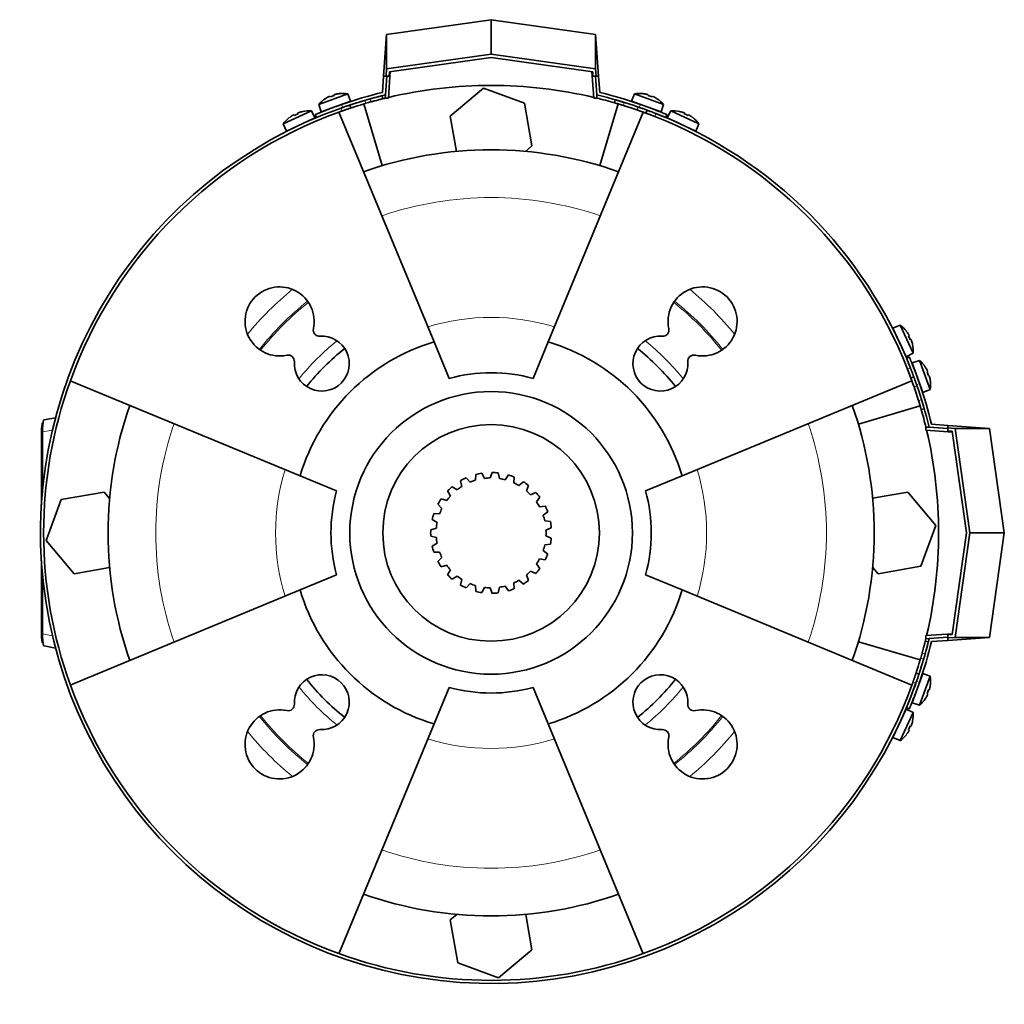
# Model space of a CAD drawing. Header units: millimetres. Extents: x 450 to 1334, y -1400 to 1414.
# Tile 22 of 25: x 450 to 763, y 1101 to 1414. Entities that reach past the tile are written whole.
import ezdxf

# ---------------------------------------------------------------- set-up
doc = ezdxf.new("R2010")
doc.units = ezdxf.units.MM
for name, color, linetype in [('LOW_334-2', 7, 'Continuous'), ('M5X8_UNI7687', 7, 'Continuous'), ('VSI184-254_GIUNT', 7, 'Continuous'), ('VSI344-454_FILTR', 7, 'Continuous'), ('VSI344-454_SUPPO', 7, 'Continuous'), ('VSI344-454_TERMI', 7, 'Continuous'), ('VSI344-454_TESTA', 7, 'Continuous')]:
    doc.layers.add(name, color=color, linetype=linetype)

# ---------------------------------------------------------------- blocks, each defined once
blk = doc.blocks.new('SE1')
at = {"layer": 'LOW_334-2', "color": 7, "linetype": 'Continuous', "lineweight": 35}
for p, q in [((567.11, 1389.38), (567.7, 1397.86)), ((631.93, 1397.86), (632.53, 1389.38)), ((566.18, 1390.45), (566.11, 1389.45)), ((566.11, 1389.45), (567.11, 1389.38)), ((632.53, 1389.38), (633.52, 1389.45)), ((633.52, 1389.45), (633.45, 1390.45)), ((738.32, 1284.65), (738.25, 1283.66)), ((738.25, 1283.66), (746.73, 1283.06)), ((739.32, 1284.58), (738.32, 1284.65)), ((746.73, 1218.83), (738.25, 1218.24)), ((738.25, 1218.24), (738.32, 1217.24)), ((738.32, 1217.24), (739.32, 1217.31))]:
    blk.add_line(p, q, dxfattribs=at)
at = {"layer": 'M5X8_UNI7687', "color": 7, "linetype": 'Continuous', "lineweight": 35}
for p, q in [((554.17, 1390.77), (544.91, 1387.39)), ((547, 1389.22), (546.98, 1389.24)), ((548.46, 1389.97), (548.55, 1389.78)), ((549.8, 1390.45), (549.85, 1390.26)), ((551.39, 1390.82), (551.4, 1390.84)), ((555.09, 1388.44), (554.17, 1390.77)), ((645.46, 1390.77), (644.54, 1388.44)), ((654.73, 1387.39), (645.46, 1390.77)), ((648.24, 1390.82), (648.23, 1390.84)), ((649.84, 1390.45), (649.78, 1390.26)), ((651.17, 1389.97), (651.09, 1389.78)), ((652.63, 1389.22), (652.65, 1389.24)), ((544.91, 1387.39), (545.7, 1385.02)), ((545.7, 1385.02), (555.09, 1388.44)), ((553.09, 1386.63), (553.09, 1386.63)), ((644.54, 1388.44), (653.94, 1385.02)), ((653.94, 1385.02), (654.73, 1387.39)), ((542.58, 1385.35), (533.65, 1381.18)), ((534.64, 1378.89), (543.7, 1383.11)), ((535.58, 1383.19), (535.55, 1383.2)), ((536.96, 1384.06), (537.06, 1383.88)), ((538.25, 1384.66), (538.32, 1384.46)), ((539.81, 1385.16), (539.81, 1385.18)), ((543.7, 1383.11), (542.58, 1385.35)), ((657.05, 1385.35), (655.93, 1383.11)), ((655.93, 1383.11), (664.99, 1378.89)), ((665.99, 1381.18), (657.05, 1385.35)), ((659.83, 1385.16), (659.82, 1385.18)), ((661.38, 1384.66), (661.31, 1384.46)), ((662.67, 1384.06), (662.57, 1383.88)), ((664.08, 1383.2), (664.06, 1383.19)), ((533.65, 1381.18), (534.64, 1378.89)), ((664.99, 1378.89), (665.99, 1381.18)), ((730.05, 1317.12), (727.76, 1316.12)), ((734.22, 1308.18), (730.05, 1317.12)), ((727.76, 1316.12), (731.99, 1307.06)), ((732.06, 1315.19), (732.07, 1315.21)), ((732.93, 1313.8), (732.75, 1313.7)), ((733.53, 1312.51), (733.34, 1312.44)), ((734.03, 1310.95), (734.06, 1310.95)), ((731.99, 1307.06), (734.22, 1308.18)), ((736.27, 1305.86), (733.89, 1305.07)), ((733.89, 1305.07), (737.31, 1295.67)), ((739.64, 1296.59), (736.27, 1305.86)), ((738.09, 1303.76), (738.11, 1303.78)), ((738.84, 1302.3), (738.65, 1302.22)), ((739.32, 1300.97), (739.13, 1300.91)), ((739.69, 1299.37), (739.71, 1299.36)), ((737.31, 1295.67), (739.64, 1296.59)), ((737.31, 1206.22), (733.89, 1196.83)), ((735.5, 1204.22), (735.5, 1204.22)), ((736.27, 1196.04), (739.64, 1205.3)), ((739.64, 1205.3), (737.31, 1206.22)), ((739.69, 1202.52), (739.71, 1202.53)), ((738.09, 1198.13), (738.11, 1198.11)), ((738.84, 1199.59), (738.65, 1199.68)), ((739.32, 1200.93), (739.13, 1200.98)), ((731.99, 1194.83), (727.76, 1185.77)), ((734.22, 1193.71), (731.99, 1194.83)), ((733.89, 1196.83), (736.27, 1196.04)), ((730.05, 1184.78), (734.22, 1193.71)), ((733.53, 1189.38), (733.34, 1189.45)), ((734.03, 1190.94), (734.06, 1190.94)), ((727.76, 1185.77), (730.05, 1184.78)), ((732.07, 1186.68), (732.06, 1186.71)), ((732.93, 1188.09), (732.75, 1188.19))]:
    blk.add_line(p, q, dxfattribs=at)
for centre, radius, start, end in [((552.52, 1380.91), 10, 123.5916, 139.5414), ((552.52, 1380.91), 10, 80.4586, 96.4084), ((647.12, 1380.91), 10, 83.5916, 99.5414), ((647.12, 1380.91), 10, 40.4586, 56.4084), ((553.38, 1387.29), 0.5, 110, 129.2041), ((646.25, 1387.29), 0.5, 50.7959, 70), ((541.79, 1375.38), 10, 128.5916, 144.5414), ((541.79, 1375.38), 10, 85.4586, 101.4084), ((651.89, 1385.24), 0.5, 70, 89.4627), ((657.84, 1375.38), 10, 78.5916, 94.5414), ((657.84, 1375.38), 10, 35.4586, 51.4084), ((536.66, 1379.28), 0.5, 95.7321, 115), ((542.1, 1381.82), 0.5, 115, 134.2679), ((657.53, 1381.82), 0.5, 45.7321, 65), ((662.97, 1379.28), 0.5, 65, 84.2679), ((724.25, 1308.97), 10, 38.5916, 54.5414), ((728.15, 1314.1), 0.5, 5.7321, 25), ((724.25, 1308.97), 10, 355.4586, 11.4084), ((730.69, 1308.66), 0.5, 25, 44.2679), ((729.78, 1298.25), 10, 33.5916, 49.5414), ((729.78, 1298.25), 10, 350.4586, 6.4084), ((736.16, 1297.38), 0.5, 20, 39.2041), ((736.16, 1204.51), 0.5, 320.7959, 340), ((729.78, 1203.64), 10, 353.5916, 9.5414), ((734.11, 1198.88), 0.5, 340, 359.4625), ((729.78, 1203.64), 10, 310.4586, 326.4084), ((730.69, 1193.23), 0.5, 315.7321, 335), ((724.25, 1192.92), 10, 348.5916, 4.5414), ((728.15, 1187.79), 0.5, 335, 354.2679), ((724.25, 1192.92), 10, 305.4586, 321.4084)]:
    blk.add_arc(centre, radius, start, end, dxfattribs=at)
for centre, major_axis, ratio, start_param, end_param in [((552.51, 1380.92), (-9.4, -3.42), 0.996195, 4.833518, 4.948078), ((551.76, 1382.98), (8.7, 3.17), 0.811251, 1.49595, 1.645642), ((552.51, 1380.92), (9.4, 3.42), 0.996195, 1.335108, 1.449667), ((647.12, 1380.92), (-9.4, 3.42), 0.996195, 4.833518, 4.948078), ((647.87, 1382.98), (8.7, -3.17), 0.811251, 1.49595, 1.645642), ((647.12, 1380.92), (9.4, -3.42), 0.996195, 1.335108, 1.449667), ((541.79, 1375.39), (-9.06, -4.23), 0.996195, 4.833518, 4.948078), ((540.86, 1377.38), (8.39, 3.91), 0.811251, 1.49595, 1.645642), ((541.79, 1375.39), (9.06, 4.23), 0.996195, 1.335108, 1.449667), ((657.85, 1375.39), (-9.06, 4.23), 0.996195, 4.833518, 4.948078), ((658.78, 1377.38), (8.39, -3.91), 0.811251, 1.49595, 1.645642), ((657.85, 1375.39), (9.06, -4.23), 0.996195, 1.335108, 1.449667), ((724.27, 1308.98), (-4.23, 9.06), 0.996195, 4.833518, 4.948078), ((726.25, 1309.9), (3.91, -8.39), 0.811251, 1.49595, 1.645642), ((724.27, 1308.98), (4.23, -9.06), 0.996195, 1.335108, 1.449667), ((729.79, 1298.25), (-3.42, 9.4), 0.996195, 4.833518, 4.948078), ((731.85, 1299), (3.17, -8.7), 0.811251, 1.49595, 1.645642), ((729.79, 1298.25), (3.42, -9.4), 0.996195, 1.335108, 1.449667), ((729.79, 1203.64), (3.42, 9.4), 0.996195, 4.833518, 4.948078), ((729.79, 1203.64), (-3.42, -9.4), 0.996195, 1.335108, 1.449667), ((731.85, 1202.89), (-3.17, -8.7), 0.811251, 1.49595, 1.645642), ((726.25, 1191.99), (-3.91, -8.39), 0.811251, 1.49595, 1.645642), ((724.27, 1192.91), (4.23, 9.06), 0.996195, 4.833518, 4.948078), ((724.27, 1192.91), (-4.23, -9.06), 0.996195, 1.335108, 1.449667)]:
    blk.add_ellipse(centre, major_axis=major_axis, ratio=ratio, start_param=start_param, end_param=end_param, dxfattribs=at)
for points in [[(548.46, 1389.97), (548.46, 1389.97), (548.46, 1389.97), (548.45, 1389.97), (548.44, 1389.97), (548.42, 1389.97), (548.4, 1389.97), (548.37, 1389.96), (548.35, 1389.95), (548.31, 1389.94), (548.28, 1389.93), (548.24, 1389.91), (548.2, 1389.9), (548.16, 1389.88), (548.12, 1389.86), (548.08, 1389.84), (548.04, 1389.82), (548.01, 1389.8), (547.99, 1389.8)], [(550.26, 1390.62), (550.25, 1390.62), (550.21, 1390.61), (550.17, 1390.6), (550.12, 1390.59), (550.08, 1390.58), (550.04, 1390.56), (550, 1390.55), (549.96, 1390.54), (549.93, 1390.53), (549.89, 1390.51), (549.87, 1390.5), (549.84, 1390.49), (549.83, 1390.48), (549.81, 1390.47), (549.8, 1390.47), (549.8, 1390.46), (549.8, 1390.45), (549.8, 1390.45)], [(649.84, 1390.45), (649.84, 1390.45), (649.84, 1390.46), (649.83, 1390.47), (649.82, 1390.47), (649.81, 1390.48), (649.79, 1390.49), (649.77, 1390.5), (649.74, 1390.51), (649.71, 1390.53), (649.67, 1390.54), (649.63, 1390.55), (649.59, 1390.56), (649.55, 1390.58), (649.51, 1390.59), (649.47, 1390.6), (649.42, 1390.61), (649.39, 1390.62), (649.37, 1390.62)], [(651.64, 1389.8), (651.62, 1389.8), (651.59, 1389.82), (651.55, 1389.84), (651.51, 1389.86), (651.47, 1389.88), (651.43, 1389.9), (651.39, 1389.91), (651.35, 1389.93), (651.32, 1389.94), (651.29, 1389.95), (651.26, 1389.96), (651.23, 1389.97), (651.21, 1389.97), (651.2, 1389.97), (651.19, 1389.97), (651.18, 1389.97), (651.17, 1389.97), (651.17, 1389.97)], [(536.96, 1384.06), (536.96, 1384.06), (536.96, 1384.06), (536.95, 1384.06), (536.94, 1384.06), (536.92, 1384.06), (536.9, 1384.05), (536.88, 1384.04), (536.85, 1384.03), (536.82, 1384.02), (536.79, 1384), (536.75, 1383.98), (536.71, 1383.96), (536.68, 1383.94), (536.64, 1383.92), (536.6, 1383.9), (536.56, 1383.87), (536.53, 1383.85), (536.51, 1383.84)], [(538.7, 1384.87), (538.68, 1384.86), (538.65, 1384.85), (538.61, 1384.83), (538.56, 1384.82), (538.52, 1384.8), (538.48, 1384.79), (538.44, 1384.77), (538.41, 1384.76), (538.37, 1384.74), (538.34, 1384.73), (538.32, 1384.71), (538.29, 1384.7), (538.28, 1384.69), (538.26, 1384.68), (538.26, 1384.67), (538.25, 1384.66), (538.25, 1384.66), (538.25, 1384.66)], [(661.38, 1384.66), (661.38, 1384.66), (661.38, 1384.66), (661.38, 1384.67), (661.37, 1384.68), (661.36, 1384.69), (661.34, 1384.7), (661.32, 1384.71), (661.29, 1384.73), (661.26, 1384.74), (661.23, 1384.76), (661.19, 1384.77), (661.15, 1384.79), (661.11, 1384.8), (661.07, 1384.82), (661.03, 1384.83), (660.98, 1384.85), (660.95, 1384.86), (660.93, 1384.87)], [(663.12, 1383.84), (663.11, 1383.85), (663.08, 1383.87), (663.04, 1383.9), (663, 1383.92), (662.96, 1383.94), (662.92, 1383.96), (662.88, 1383.98), (662.85, 1384), (662.81, 1384.02), (662.78, 1384.03), (662.76, 1384.04), (662.73, 1384.05), (662.71, 1384.06), (662.7, 1384.06), (662.68, 1384.06), (662.68, 1384.06), (662.67, 1384.06), (662.67, 1384.06)], [(732.93, 1313.8), (732.93, 1313.8), (732.93, 1313.8), (732.93, 1313.81), (732.93, 1313.83), (732.93, 1313.84), (732.92, 1313.86), (732.91, 1313.89), (732.9, 1313.91), (732.89, 1313.94), (732.87, 1313.98), (732.85, 1314.01), (732.83, 1314.05), (732.81, 1314.09), (732.79, 1314.13), (732.77, 1314.17), (732.74, 1314.21), (732.73, 1314.24), (732.72, 1314.25)], [(733.74, 1312.06), (733.73, 1312.08), (733.72, 1312.11), (733.7, 1312.16), (733.69, 1312.2), (733.67, 1312.24), (733.66, 1312.28), (733.64, 1312.32), (733.63, 1312.36), (733.61, 1312.39), (733.6, 1312.42), (733.58, 1312.45), (733.57, 1312.47), (733.56, 1312.49), (733.55, 1312.5), (733.54, 1312.51), (733.53, 1312.51), (733.53, 1312.51), (733.53, 1312.51)], [(738.84, 1302.3), (738.84, 1302.3), (738.84, 1302.31), (738.84, 1302.31), (738.84, 1302.33), (738.84, 1302.34), (738.84, 1302.36), (738.83, 1302.39), (738.82, 1302.42), (738.81, 1302.45), (738.8, 1302.48), (738.78, 1302.52), (738.77, 1302.56), (738.75, 1302.6), (738.73, 1302.64), (738.71, 1302.68), (738.69, 1302.72), (738.68, 1302.75), (738.67, 1302.77)], [(739.49, 1300.5), (739.49, 1300.52), (739.48, 1300.55), (739.47, 1300.6), (739.46, 1300.64), (739.45, 1300.68), (739.43, 1300.72), (739.42, 1300.76), (739.41, 1300.8), (739.4, 1300.84), (739.39, 1300.87), (739.37, 1300.9), (739.36, 1300.92), (739.35, 1300.94), (739.35, 1300.95), (739.34, 1300.96), (739.33, 1300.97), (739.33, 1300.97), (739.32, 1300.97)], [(739.32, 1200.93), (739.33, 1200.92), (739.33, 1200.93), (739.34, 1200.93), (739.35, 1200.94), (739.35, 1200.96), (739.36, 1200.97), (739.37, 1201), (739.39, 1201.02), (739.4, 1201.06), (739.41, 1201.09), (739.42, 1201.13), (739.43, 1201.17), (739.45, 1201.21), (739.46, 1201.25), (739.47, 1201.3), (739.48, 1201.34), (739.49, 1201.38), (739.49, 1201.39)], [(738.67, 1199.12), (738.68, 1199.14), (738.69, 1199.17), (738.71, 1199.21), (738.73, 1199.25), (738.75, 1199.29), (738.77, 1199.33), (738.78, 1199.37), (738.8, 1199.41), (738.81, 1199.44), (738.82, 1199.48), (738.83, 1199.5), (738.84, 1199.53), (738.84, 1199.55), (738.84, 1199.56), (738.84, 1199.58), (738.84, 1199.59), (738.84, 1199.59), (738.84, 1199.59)], [(733.53, 1189.38), (733.53, 1189.38), (733.53, 1189.38), (733.54, 1189.38), (733.55, 1189.39), (733.56, 1189.41), (733.57, 1189.42), (733.58, 1189.45), (733.6, 1189.47), (733.61, 1189.5), (733.63, 1189.54), (733.64, 1189.57), (733.66, 1189.61), (733.67, 1189.65), (733.69, 1189.69), (733.7, 1189.74), (733.72, 1189.78), (733.73, 1189.81), (733.74, 1189.83)], [(732.72, 1187.64), (732.73, 1187.66), (732.74, 1187.69), (732.77, 1187.73), (732.79, 1187.77), (732.81, 1187.8), (732.83, 1187.84), (732.85, 1187.88), (732.87, 1187.91), (732.89, 1187.95), (732.9, 1187.98), (732.91, 1188.01), (732.92, 1188.03), (732.93, 1188.05), (732.93, 1188.07), (732.93, 1188.08), (732.93, 1188.09), (732.93, 1188.09), (732.93, 1188.09)]]:
    blk.add_open_spline(points, degree=3, dxfattribs=at)
at = {"layer": 'VSI184-254_GIUNT', "color": 7, "linetype": 'Continuous', "lineweight": 35}
for p, q in [((600.14, 1270.19), (599.54, 1268.44)), ((602.47, 1268.24), (602.12, 1270.06)), ((590.09, 1267.56), (590.49, 1265.75)), ((593.1, 1267.1), (591.85, 1268.47)), ((594.94, 1269.57), (594.83, 1267.72)), ((597.71, 1268.32), (596.88, 1269.97)), ((605.32, 1269.39), (604.27, 1267.87)), ((607.04, 1266.89), (607.19, 1268.73)), ((610.09, 1267.22), (608.67, 1266.04)), ((585.97, 1264.32), (586.84, 1262.69)), ((588.99, 1264.69), (587.42, 1265.67)), ((611.07, 1264.35), (611.71, 1266.08)), ((614.1, 1263.85), (612.42, 1263.09)), ((585.68, 1261.26), (583.91, 1261.78)), ((614.27, 1260.81), (615.35, 1262.31)), ((582.88, 1260.09), (584.15, 1258.75)), ((617.06, 1259.51), (615.23, 1259.24)), ((616.4, 1256.55), (617.84, 1257.7)), ((581.04, 1255.18), (582.63, 1254.24)), ((583.42, 1257.07), (581.57, 1257.09)), ((618.73, 1254.54), (616.89, 1254.78)), ((582.38, 1252.41), (580.59, 1251.94)), ((617.29, 1251.86), (619, 1252.58)), ((580.59, 1249.96), (582.38, 1249.48)), ((619, 1249.31), (617.29, 1250.03)), ((582.63, 1247.66), (581.04, 1246.71)), ((617.84, 1244.2), (616.4, 1245.35)), ((616.89, 1247.12), (618.73, 1247.35)), ((581.57, 1244.81), (583.42, 1244.83)), ((584.15, 1243.14), (582.88, 1241.8)), ((615.23, 1242.65), (617.06, 1242.38)), ((583.91, 1240.11), (585.68, 1240.63)), ((586.84, 1239.2), (585.97, 1237.57)), ((612.42, 1238.8), (614.1, 1238.05)), ((615.35, 1239.58), (614.27, 1241.08)), ((587.42, 1236.22), (588.99, 1237.2)), ((590.49, 1236.14), (590.09, 1234.33)), ((608.67, 1235.85), (610.09, 1234.67)), ((611.71, 1235.81), (611.07, 1237.55)), ((591.85, 1233.42), (593.1, 1234.79)), ((594.83, 1234.17), (594.94, 1232.32)), ((596.88, 1231.92), (597.71, 1233.57)), ((599.54, 1233.45), (600.14, 1231.7)), ((602.12, 1231.83), (602.47, 1233.65)), ((604.27, 1234.02), (605.32, 1232.5)), ((607.19, 1233.16), (607.04, 1235.01))]:
    blk.add_line(p, q, dxfattribs=at)
blk.add_circle((599.82, 1250.95), 34.5, dxfattribs=at)
for radius, start, end in [(19.25, 83.1378, 89.0358), (19.25, 114.4422, 120.3402), (17.5, 106.5542, 112.576), (19.25, 98.79, 104.688), (17.5, 90.902, 96.9238), (17.5, 75.2498, 81.2716), (19.25, 67.4856, 73.3836), (17.5, 59.5976, 65.6194), (19.25, 51.8334, 57.7314), (19.25, 130.0944, 135.9924), (17.5, 122.2064, 128.2282), (17.5, 43.9454, 49.9672), (19.25, 36.1812, 42.0792), (19.25, 145.7466, 151.6446), (17.5, 137.8586, 143.8804), (17.5, 28.2932, 34.315), (17.5, 153.5108, 159.5326), (19.25, 20.529, 26.427), (19.25, 161.3988, 167.2968), (17.5, 12.641, 18.6628), (19.25, 4.8768, 10.7748), (19.25, 177.051, 182.949), (17.5, 169.163, 175.1848), (17.5, 356.9888, 3.0106), (17.5, 184.8152, 190.837), (19.25, 349.2246, 355.1226), (19.25, 192.7032, 198.6012), (17.5, 341.3366, 347.3584), (19.25, 208.3554, 214.2534), (17.5, 200.4674, 206.4892), (17.5, 325.6844, 331.7062), (19.25, 333.5724, 339.4704), (17.5, 216.1196, 222.1414), (17.5, 310.0322, 316.054), (19.25, 317.9202, 323.8182), (19.25, 224.0076, 229.9056), (17.5, 231.7718, 237.7936), (17.5, 294.38, 300.4018), (19.25, 302.268, 308.166), (19.25, 239.6598, 245.5578), (17.5, 247.424, 253.4458), (17.5, 263.0762, 269.098), (17.5, 278.7284, 284.7496), (19.25, 286.6158, 292.5138), (19.25, 255.312, 261.21), (19.25, 270.9642, 276.8622)]:
    blk.add_arc((599.82, 1250.95), radius, start, end, dxfattribs=at)
at = {"layer": 'VSI344-454_FILTR', "color": 4, "linetype": 'Continuous', "lineweight": 9}
for p, q in [((561.48, 1388.19), (561.23, 1389.16)), ((552.35, 1385.31), (552.04, 1386.26)), ((559.65, 1388.71), (559.97, 1387.76)), ((642.25, 1388.03), (641.97, 1387.07)), ((646.31, 1385.65), (646.66, 1386.59)), ((652.29, 1384.51), (651.94, 1383.57)), ((732.44, 1303.07), (733.38, 1303.42)), ((735.46, 1297.79), (734.52, 1297.44)), ((735.94, 1293.1), (736.9, 1293.37)), ((736.63, 1211.1), (737.58, 1210.78)), ((738.03, 1212.36), (737.06, 1212.6)), ((735.13, 1203.17), (734.18, 1203.48))]:
    blk.add_line(p, q, dxfattribs=at)
at = {"layer": 'VSI344-454_FILTR', "color": 7, "linetype": 'Continuous', "lineweight": 35}
for p, q in [((565.34, 1389.21), (565.1, 1390.18)), ((555.19, 1386.28), (554.88, 1387.23)), ((639.37, 1388.89), (639.1, 1387.93)), ((649.48, 1385.58), (649.14, 1384.64)), ((733.51, 1300.27), (734.45, 1300.61)), ((736.8, 1290.22), (737.76, 1290.5)), ((739.05, 1216.23), (738.08, 1216.47)), ((736.1, 1206.01), (735.15, 1206.32))]:
    blk.add_line(p, q, dxfattribs=at)
for radius, start, end in [(143.5, 109.4479, 340.5521), (142.5, 105.6085, 106.2392), (142.5, 70.9563, 72.7937), (142.5, 109.4563, 109.8856), (143.5, 21.4479, 68.5521), (142.5, 160.1144, 199.8856), (142.5, 17.2063, 19.0437), (142.5, 343.7608, 344.3915), (142.5, 340.1144, 340.5437), (142.5, 250.1144, 289.8856)]:
    blk.add_arc((599.82, 1250.95), radius, start, end, dxfattribs=at)
for points, knots in [([(561.23, 1389.16), (561.3, 1389.18), (561.42, 1389.21), (561.61, 1389.27), (561.8, 1389.32), (561.99, 1389.37), (562.17, 1389.42), (562.35, 1389.47), (562.53, 1389.52), (562.89, 1389.61), (563.39, 1389.75), (563.98, 1389.9), (564.47, 1390.02), (564.77, 1390.1), (564.94, 1390.14), (565.03, 1390.17), (565.09, 1390.18), (565.1, 1390.18), (565.1, 1390.18)], [0, 0, 0, 0, 0.031592, 0.062927, 0.094082, 0.125133, 0.156157, 0.187231, 0.218434, 0.24984, 0.375694, 0.49976, 0.623965, 0.750126, 0.812727, 0.874827, 0.937046, 1, 1, 1, 1]), ([(565.34, 1389.21), (565.34, 1389.21), (565.34, 1389.21), (565.33, 1389.21), (565.3, 1389.2), (565.27, 1389.19), (565.23, 1389.18), (565.18, 1389.17), (565.12, 1389.16), (564.98, 1389.12), (564.71, 1389.05), (564.22, 1388.93), (563.63, 1388.78), (563.07, 1388.63), (562.6, 1388.5), (562.23, 1388.4), (561.85, 1388.3), (561.6, 1388.23), (561.48, 1388.19)], [0, 0, 0, 0, 0.031603, 0.06295, 0.094114, 0.125174, 0.156207, 0.187289, 0.2185, 0.249914, 0.37603, 0.500271, 0.624311, 0.750212, 0.812795, 0.874875, 0.937072, 1, 1, 1, 1]), ([(552.04, 1386.26), (552.09, 1386.28), (552.2, 1386.31), (552.36, 1386.37), (552.51, 1386.43), (552.67, 1386.48), (552.82, 1386.53), (552.97, 1386.58), (553.25, 1386.68), (553.62, 1386.81), (554.06, 1386.95), (554.41, 1387.07), (554.63, 1387.15), (554.76, 1387.19), (554.83, 1387.21), (554.87, 1387.23), (554.88, 1387.23), (554.88, 1387.23)], [0, 0, 0, 0, 0.036074, 0.071835, 0.107394, 0.142867, 0.178369, 0.214015, 0.24992, 0.375515, 0.499618, 0.623903, 0.749864, 0.812552, 0.874725, 0.937001, 1, 1, 1, 1]), ([(555.19, 1386.28), (555.19, 1386.28), (555.19, 1386.28), (555.17, 1386.27), (555.15, 1386.27), (555.12, 1386.26), (555.08, 1386.24), (555.03, 1386.23), (554.93, 1386.19), (554.73, 1386.12), (554.37, 1386), (553.94, 1385.86), (553.52, 1385.72), (553.17, 1385.6), (552.91, 1385.5), (552.63, 1385.41), (552.44, 1385.34), (552.35, 1385.31)], [0, 0, 0, 0, 0.03611, 0.071905, 0.107497, 0.143003, 0.178538, 0.214218, 0.250157, 0.376062, 0.500392, 0.624478, 0.750119, 0.812755, 0.874869, 0.937079, 1, 1, 1, 1]), ([(554.88, 1387.23), (554.88, 1387.23), (554.88, 1387.23), (554.89, 1387.23), (554.92, 1387.24), (554.95, 1387.25), (554.99, 1387.26), (555.04, 1387.28), (555.1, 1387.3), (555.16, 1387.32), (555.33, 1387.37), (555.65, 1387.48), (556.25, 1387.67), (556.97, 1387.9), (557.64, 1388.11), (558.17, 1388.27), (558.53, 1388.38), (558.9, 1388.49), (559.28, 1388.6), (559.53, 1388.67), (559.65, 1388.71)], [0, 0, 0, 0, 0.027983, 0.05579, 0.083473, 0.111087, 0.138684, 0.166318, 0.194043, 0.221912, 0.249977, 0.374927, 0.499719, 0.624594, 0.749762, 0.800184, 0.850106, 0.899841, 0.949701, 1, 1, 1, 1]), ([(559.97, 1387.76), (559.9, 1387.74), (559.76, 1387.7), (559.55, 1387.64), (559.34, 1387.58), (559.13, 1387.52), (558.93, 1387.45), (558.73, 1387.39), (558.53, 1387.33), (558.33, 1387.27), (557.91, 1387.14), (557.29, 1386.95), (556.56, 1386.72), (555.96, 1386.53), (555.61, 1386.42), (555.42, 1386.35), (555.32, 1386.32), (555.24, 1386.3), (555.2, 1386.28), (555.19, 1386.28), (555.19, 1386.28)], [0, 0, 0, 0, 0.028015, 0.055853, 0.083568, 0.111211, 0.138838, 0.166503, 0.194258, 0.222157, 0.250253, 0.375393, 0.500268, 0.625041, 0.750017, 0.800385, 0.850255, 0.899939, 0.94975, 1, 1, 1, 1]), ([(641.97, 1387.07), (641.92, 1387.09), (641.81, 1387.12), (641.65, 1387.17), (641.49, 1387.22), (641.33, 1387.26), (641.18, 1387.31), (641.02, 1387.36), (640.75, 1387.44), (640.36, 1387.56), (639.93, 1387.68), (639.57, 1387.79), (639.34, 1387.85), (639.21, 1387.89), (639.15, 1387.91), (639.1, 1387.92), (639.1, 1387.92), (639.1, 1387.93)], [0, 0, 0, 0, 0.036074, 0.071827, 0.107372, 0.142823, 0.178296, 0.213907, 0.249769, 0.37568, 0.49974, 0.623937, 0.750153, 0.812742, 0.874833, 0.937047, 1, 1, 1, 1]), ([(639.37, 1388.89), (639.37, 1388.89), (639.37, 1388.89), (639.39, 1388.88), (639.41, 1388.88), (639.44, 1388.87), (639.48, 1388.86), (639.53, 1388.84), (639.64, 1388.81), (639.84, 1388.75), (640.2, 1388.65), (640.64, 1388.52), (641.06, 1388.39), (641.41, 1388.28), (641.69, 1388.2), (641.96, 1388.12), (642.15, 1388.06), (642.25, 1388.03)], [0, 0, 0, 0, 0.036092, 0.07186, 0.10742, 0.142884, 0.178369, 0.213992, 0.249865, 0.376032, 0.500265, 0.624304, 0.750267, 0.812832, 0.874898, 0.937082, 1, 1, 1, 1]), ([(646.66, 1386.59), (646.71, 1386.57), (646.82, 1386.53), (646.98, 1386.47), (647.14, 1386.42), (647.29, 1386.37), (647.44, 1386.31), (647.59, 1386.26), (647.87, 1386.16), (648.24, 1386.03), (648.67, 1385.87), (649.03, 1385.74), (649.24, 1385.67), (649.37, 1385.62), (649.44, 1385.59), (649.48, 1385.58), (649.48, 1385.58), (649.48, 1385.58)], [0, 0, 0, 0, 0.036087, 0.071867, 0.107452, 0.142957, 0.178497, 0.214187, 0.25014, 0.375681, 0.50031, 0.624737, 0.750064, 0.812751, 0.874892, 0.937105, 1, 1, 1, 1]), ([(649.14, 1384.64), (649.14, 1384.64), (649.14, 1384.64), (649.12, 1384.64), (649.1, 1384.65), (649.07, 1384.66), (649.03, 1384.68), (648.98, 1384.7), (648.88, 1384.73), (648.68, 1384.81), (648.33, 1384.93), (647.9, 1385.09), (647.49, 1385.24), (647.14, 1385.36), (646.87, 1385.45), (646.59, 1385.55), (646.41, 1385.61), (646.31, 1385.65)], [0, 0, 0, 0, 0.036048, 0.071793, 0.107348, 0.142827, 0.178345, 0.214016, 0.249954, 0.375229, 0.499698, 0.624316, 0.749897, 0.812621, 0.874803, 0.937057, 1, 1, 1, 1]), ([(651.94, 1383.57), (651.89, 1383.59), (651.78, 1383.63), (651.63, 1383.69), (651.47, 1383.75), (651.32, 1383.81), (651.17, 1383.87), (651.02, 1383.93), (650.75, 1384.03), (650.38, 1384.17), (649.95, 1384.34), (649.6, 1384.47), (649.38, 1384.55), (649.25, 1384.6), (649.19, 1384.62), (649.15, 1384.64), (649.14, 1384.64), (649.14, 1384.64)], [0, 0, 0, 0, 0.036074, 0.071827, 0.107372, 0.142823, 0.178296, 0.213907, 0.249769, 0.37568, 0.49974, 0.623937, 0.750153, 0.812742, 0.874833, 0.937047, 1, 1, 1, 1]), ([(649.48, 1385.58), (649.49, 1385.58), (649.49, 1385.58), (649.5, 1385.57), (649.52, 1385.56), (649.55, 1385.55), (649.59, 1385.54), (649.64, 1385.52), (649.75, 1385.48), (649.94, 1385.41), (650.3, 1385.27), (650.72, 1385.11), (651.13, 1384.96), (651.48, 1384.82), (651.74, 1384.72), (652.01, 1384.62), (652.2, 1384.54), (652.29, 1384.51)], [0, 0, 0, 0, 0.036092, 0.07186, 0.10742, 0.142884, 0.178369, 0.213992, 0.249865, 0.376032, 0.500265, 0.624304, 0.750267, 0.812832, 0.874898, 0.937082, 1, 1, 1, 1]), ([(733.51, 1300.27), (733.51, 1300.27), (733.51, 1300.27), (733.5, 1300.28), (733.5, 1300.31), (733.48, 1300.34), (733.47, 1300.38), (733.45, 1300.42), (733.41, 1300.53), (733.34, 1300.73), (733.21, 1301.08), (733.05, 1301.51), (732.89, 1301.91), (732.76, 1302.26), (732.65, 1302.53), (732.55, 1302.8), (732.48, 1302.98), (732.44, 1303.07)], [0, 0, 0, 0, 0.036092, 0.07186, 0.10742, 0.142884, 0.178369, 0.213991, 0.249865, 0.376032, 0.500265, 0.624303, 0.750267, 0.812832, 0.874898, 0.937082, 1, 1, 1, 1]), ([(733.38, 1303.42), (733.4, 1303.36), (733.44, 1303.26), (733.5, 1303.1), (733.56, 1302.95), (733.62, 1302.8), (733.68, 1302.64), (733.74, 1302.5), (733.84, 1302.23), (733.98, 1301.85), (734.15, 1301.42), (734.28, 1301.07), (734.36, 1300.86), (734.4, 1300.73), (734.43, 1300.66), (734.44, 1300.62), (734.45, 1300.62), (734.45, 1300.61)], [0, 0, 0, 0, 0.036074, 0.071827, 0.107372, 0.142823, 0.178296, 0.213907, 0.249769, 0.375679, 0.49974, 0.623937, 0.750153, 0.812742, 0.874833, 0.937047, 1, 1, 1, 1]), ([(734.52, 1297.44), (734.5, 1297.5), (734.46, 1297.6), (734.41, 1297.76), (734.35, 1297.92), (734.3, 1298.07), (734.24, 1298.23), (734.19, 1298.38), (734.09, 1298.65), (733.96, 1299.03), (733.81, 1299.46), (733.68, 1299.81), (733.6, 1300.03), (733.55, 1300.15), (733.53, 1300.22), (733.51, 1300.26), (733.51, 1300.27), (733.51, 1300.27)], [0, 0, 0, 0, 0.036087, 0.071867, 0.107452, 0.142957, 0.178497, 0.214187, 0.25014, 0.375682, 0.50031, 0.624737, 0.750064, 0.812751, 0.874892, 0.937105, 1, 1, 1, 1]), ([(734.45, 1300.61), (734.45, 1300.61), (734.45, 1300.61), (734.45, 1300.6), (734.46, 1300.58), (734.47, 1300.55), (734.49, 1300.51), (734.5, 1300.46), (734.54, 1300.35), (734.62, 1300.16), (734.74, 1299.8), (734.9, 1299.37), (735.05, 1298.96), (735.17, 1298.61), (735.26, 1298.34), (735.36, 1298.07), (735.42, 1297.88), (735.46, 1297.79)], [0, 0, 0, 0, 0.036048, 0.071793, 0.107348, 0.142827, 0.178345, 0.214016, 0.249955, 0.375229, 0.499698, 0.624316, 0.749898, 0.812622, 0.874803, 0.937058, 1, 1, 1, 1]), ([(736.8, 1290.22), (736.8, 1290.23), (736.8, 1290.23), (736.79, 1290.24), (736.79, 1290.26), (736.78, 1290.29), (736.76, 1290.33), (736.75, 1290.38), (736.72, 1290.49), (736.66, 1290.69), (736.56, 1291.05), (736.43, 1291.49), (736.3, 1291.91), (736.19, 1292.27), (736.11, 1292.54), (736.03, 1292.82), (735.97, 1293), (735.94, 1293.1)], [0, 0, 0, 0, 0.036092, 0.07186, 0.10742, 0.142884, 0.178369, 0.213991, 0.249865, 0.376032, 0.500265, 0.624303, 0.750267, 0.812832, 0.874898, 0.937082, 1, 1, 1, 1]), ([(736.9, 1293.37), (736.92, 1293.32), (736.95, 1293.21), (737, 1293.05), (737.05, 1292.89), (737.1, 1292.74), (737.14, 1292.58), (737.19, 1292.43), (737.27, 1292.15), (737.39, 1291.77), (737.52, 1291.33), (737.62, 1290.97), (737.69, 1290.75), (737.72, 1290.62), (737.74, 1290.55), (737.76, 1290.51), (737.76, 1290.5), (737.76, 1290.5)], [0, 0, 0, 0, 0.036074, 0.071827, 0.107372, 0.142823, 0.178296, 0.213907, 0.249769, 0.375679, 0.49974, 0.623937, 0.750153, 0.812742, 0.874833, 0.937047, 1, 1, 1, 1]), ([(737.06, 1212.6), (737.08, 1212.67), (737.11, 1212.79), (737.17, 1212.98), (737.22, 1213.17), (737.27, 1213.36), (737.32, 1213.54), (737.37, 1213.72), (737.42, 1213.9), (737.51, 1214.26), (737.65, 1214.76), (737.8, 1215.35), (737.92, 1215.84), (738, 1216.14), (738.04, 1216.31), (738.07, 1216.4), (738.08, 1216.46), (738.08, 1216.47), (738.08, 1216.47)], [0, 0, 0, 0, 0.031592, 0.062927, 0.094083, 0.125133, 0.156157, 0.187232, 0.218434, 0.249841, 0.375694, 0.49976, 0.623965, 0.750126, 0.812727, 0.874827, 0.937046, 1, 1, 1, 1]), ([(739.05, 1216.23), (739.05, 1216.23), (739.05, 1216.23), (739.05, 1216.21), (739.04, 1216.19), (739.04, 1216.16), (739.03, 1216.12), (739.01, 1216.07), (739, 1216), (738.96, 1215.87), (738.89, 1215.6), (738.77, 1215.11), (738.62, 1214.52), (738.47, 1213.96), (738.34, 1213.48), (738.24, 1213.12), (738.14, 1212.74), (738.07, 1212.49), (738.03, 1212.36)], [0, 0, 0, 0, 0.031603, 0.06295, 0.094114, 0.125174, 0.156207, 0.18729, 0.2185, 0.249914, 0.376031, 0.500271, 0.624311, 0.750213, 0.812795, 0.874875, 0.937072, 1, 1, 1, 1]), ([(735.15, 1206.32), (735.15, 1206.32), (735.15, 1206.32), (735.15, 1206.34), (735.16, 1206.36), (735.17, 1206.39), (735.19, 1206.43), (735.2, 1206.48), (735.22, 1206.54), (735.24, 1206.6), (735.3, 1206.77), (735.4, 1207.09), (735.59, 1207.69), (735.82, 1208.42), (736.03, 1209.08), (736.19, 1209.61), (736.3, 1209.98), (736.41, 1210.34), (736.52, 1210.72), (736.59, 1210.97), (736.63, 1211.1)], [0, 0, 0, 0, 0.027983, 0.05579, 0.083473, 0.111087, 0.138683, 0.166317, 0.194043, 0.221912, 0.249977, 0.374927, 0.499718, 0.624593, 0.749761, 0.800183, 0.850106, 0.89984, 0.949701, 1, 1, 1, 1]), ([(737.58, 1210.78), (737.56, 1210.71), (737.52, 1210.57), (737.46, 1210.36), (737.4, 1210.16), (737.34, 1209.95), (737.28, 1209.75), (737.21, 1209.54), (737.15, 1209.34), (737.09, 1209.14), (736.96, 1208.72), (736.77, 1208.1), (736.54, 1207.38), (736.35, 1206.78), (736.24, 1206.43), (736.17, 1206.23), (736.14, 1206.13), (736.12, 1206.06), (736.1, 1206.02), (736.1, 1206.01), (736.1, 1206.01)], [0, 0, 0, 0, 0.028015, 0.055853, 0.083567, 0.111211, 0.138838, 0.166502, 0.194257, 0.222156, 0.250252, 0.375392, 0.500268, 0.62504, 0.750017, 0.800385, 0.850255, 0.899939, 0.94975, 1, 1, 1, 1]), ([(734.18, 1203.48), (734.2, 1203.53), (734.24, 1203.64), (734.29, 1203.8), (734.35, 1203.96), (734.4, 1204.11), (734.45, 1204.26), (734.51, 1204.42), (734.6, 1204.69), (734.73, 1205.07), (734.88, 1205.5), (734.99, 1205.85), (735.07, 1206.07), (735.11, 1206.2), (735.13, 1206.27), (735.15, 1206.31), (735.15, 1206.32), (735.15, 1206.32)], [0, 0, 0, 0, 0.036074, 0.071835, 0.107394, 0.142867, 0.178369, 0.214016, 0.24992, 0.375515, 0.499619, 0.623903, 0.749864, 0.812553, 0.874725, 0.937001, 1, 1, 1, 1]), ([(736.1, 1206.01), (736.1, 1206.01), (736.1, 1206), (736.09, 1205.99), (736.09, 1205.97), (736.08, 1205.94), (736.06, 1205.9), (736.05, 1205.85), (736.01, 1205.74), (735.94, 1205.54), (735.83, 1205.19), (735.68, 1204.75), (735.54, 1204.34), (735.42, 1203.99), (735.32, 1203.72), (735.23, 1203.45), (735.16, 1203.26), (735.13, 1203.17)], [0, 0, 0, 0, 0.03611, 0.071905, 0.107497, 0.143003, 0.178538, 0.214218, 0.250157, 0.376062, 0.500393, 0.624478, 0.750119, 0.812755, 0.87487, 0.93708, 1, 1, 1, 1])]:
    blk.add_open_spline(points, degree=3, knots=knots, dxfattribs=at)
at = {"layer": 'VSI344-454_SUPPO', "color": 7, "linetype": 'Continuous', "lineweight": 35}
for p, q in [((586.8, 1383.69), (597.41, 1392.59)), ((597.41, 1392.59), (610.43, 1387.85)), ((565.22, 1389.18), (565.22, 1389.18)), ((565.17, 1367.92), (559.34, 1387.58)), ((610.43, 1387.85), (612.84, 1374.21)), ((634.47, 1367.92), (640.29, 1387.58)), ((551.35, 1384.95), (581.65, 1311.79)), ((588.78, 1372.45), (586.8, 1383.69)), ((648.29, 1384.95), (617.98, 1311.79)), ((612.84, 1374.21), (610.75, 1372.45)), ((586.46, 1300.17), (581.65, 1311.79)), ((613.17, 1300.17), (617.98, 1311.79)), ((465.81, 1299.42), (538.97, 1269.11)), ((733.82, 1299.42), (660.66, 1269.11)), ((716.79, 1285.6), (736.45, 1291.42)), ((550.6, 1264.3), (538.97, 1269.11)), ((649.04, 1264.3), (660.66, 1269.11)), ((462.91, 1261.56), (476.56, 1263.97)), ((476.56, 1263.97), (478.31, 1261.88)), ((721.32, 1261.98), (732.56, 1263.97)), ((732.56, 1263.97), (741.46, 1253.35)), ((458.17, 1248.54), (462.91, 1261.56)), ((741.46, 1253.35), (736.72, 1240.33)), ((467.08, 1237.93), (458.17, 1248.54)), ((478.32, 1239.91), (467.08, 1237.93)), ((723.08, 1237.93), (721.33, 1240.01)), ((736.72, 1240.33), (723.08, 1237.93)), ((550.6, 1237.59), (538.97, 1232.78)), ((649.04, 1237.59), (660.66, 1232.78)), ((465.81, 1202.48), (538.97, 1232.78)), ((733.82, 1202.48), (660.66, 1232.78)), ((736.45, 1210.47), (716.79, 1216.3)), ((738.05, 1216.35), (738.05, 1216.35)), ((586.46, 1201.72), (581.65, 1190.1)), ((613.17, 1201.72), (617.98, 1190.1)), ((551.35, 1116.94), (581.65, 1190.1)), ((648.29, 1116.94), (617.98, 1190.1)), ((586.8, 1127.69), (588.88, 1129.44)), ((610.86, 1129.45), (612.84, 1118.21)), ((589.2, 1114.04), (586.8, 1127.69)), ((612.84, 1118.21), (602.22, 1109.3)), ((602.22, 1109.3), (589.2, 1114.04))]:
    blk.add_line(p, q, dxfattribs=at)
for centre, radius, start, end in [((599.82, 1250.95), 142.5, 90, 103.2623), ((599.82, 1250.95), 142.5, 76.7377, 90), ((599.82, 1250.95), 142.5, 103.6185, 104.0511), ((599.82, 1250.95), 142.5, 74, 76.3815), ((599.82, 1250.95), 142.5, 70.1144, 73.5), ((599.82, 1250.95), 142.5, 109.8856, 160.1144), ((599.82, 1250.95), 142.5, 19.8856, 70.1144), ((599.82, 1250.95), 122, 70.5541, 109.4459), ((532.46, 1318.3), 11, 347.9714, 282.0286), ((667.17, 1318.3), 11, 257.9714, 192.0286), ((545.18, 1315.59), 2, 167.9714, 273.8428), ((654.45, 1315.59), 2, 266.1572, 12.0286), ((545.9, 1304.86), 8.75, 176.1572, 93.8428), ((599.82, 1250.95), 63.5, 106.6248, 163.3752), ((599.82, 1250.95), 63.5, 16.6248, 73.3752), ((653.73, 1304.86), 8.75, 86.1572, 3.8428), ((599.82, 1250.95), 75, 128.4349, 141.5651), ((599.82, 1250.95), 75, 38.4349, 51.5651), ((535.17, 1305.58), 2, 356.1572, 102.0286), ((664.46, 1305.58), 2, 77.9714, 183.8428), ((599.82, 1250.95), 51, 74.8223, 105.1777), ((599.82, 1250.95), 142.5, 16.5, 19.8856), ((599.82, 1250.95), 45, 90, 270), ((599.82, 1250.95), 45, 270, 90), ((599.82, 1250.95), 122, 160.5541, 199.4459), ((599.82, 1250.95), 122, 340.5541, 19.4459), ((599.82, 1250.95), 142.5, 13.6185, 16), ((599.82, 1250.95), 142.5, 346.7377, 13.2623), ((599.82, 1250.95), 51, 164.8223, 195.1777), ((599.82, 1250.95), 51, 344.8223, 15.1777), ((599.82, 1250.95), 63.5, 196.6248, 253.3752), ((599.82, 1250.95), 63.5, 286.6248, 343.3752), ((599.82, 1250.95), 142.5, 345.9489, 346.3815), ((545.9, 1197.03), 8.75, 266.1572, 183.8428), ((599.82, 1250.95), 75, 218.4349, 231.5651), ((653.73, 1197.03), 8.75, 356.1572, 273.8428), ((599.82, 1250.95), 75, 308.4349, 321.5651), ((599.82, 1250.95), 142.5, 199.8856, 250.1144), ((599.82, 1250.95), 51, 254.8223, 285.1777), ((599.82, 1250.95), 142.5, 289.8856, 340.1144), ((535.17, 1196.31), 2, 257.9714, 3.8428), ((664.46, 1196.31), 2, 176.1572, 282.0286), ((532.46, 1183.59), 11, 77.9714, 12.0286), ((667.17, 1183.59), 11, 167.9714, 102.0286), ((545.18, 1186.3), 2, 86.1572, 192.0286), ((654.45, 1186.3), 2, 347.9714, 93.8428), ((599.82, 1250.95), 122, 250.5541, 289.4459)]:
    blk.add_arc(centre, radius, start, end, dxfattribs=at)
at = {"layer": 'VSI344-454_SUPPO', "color": 4, "linetype": 'Continuous', "lineweight": 9}
for radius, start, end in [(106.8, 70.9891, 109.0109), (100.1, 129.2029, 140.7971), (100.1, 39.2029, 50.7971), (94.12, 128.3751, 141.6249), (93.66, 128.3936, 141.6064), (93.66, 38.3936, 51.6064), (94.12, 38.3751, 51.6249), (68.63, 72.935, 107.065), (78.44, 128.7211, 141.2789), (78.44, 38.7211, 51.2789), (106.8, 160.9891, 199.0109), (106.8, 340.9891, 19.0109), (68.63, 162.935, 197.065), (68.63, 342.935, 17.065), (78.44, 218.7211, 231.2789), (78.44, 308.7211, 321.2789), (94.12, 218.3751, 231.6249), (93.66, 218.3936, 231.6064), (93.66, 308.3936, 321.6064), (94.12, 308.3751, 321.6249), (100.1, 219.2029, 230.7971), (68.63, 252.935, 287.065), (100.1, 309.2029, 320.7971), (106.8, 250.9891, 289.0109)]:
    blk.add_arc((599.82, 1250.95), radius, start, end, dxfattribs=at)
at = {"layer": 'VSI344-454_TERMI', "color": 7, "linetype": 'Continuous', "lineweight": 35}
for p, q in [((566.52, 1409.71), (599.82, 1414.39)), ((599.82, 1414.39), (633.11, 1409.71)), ((599.82, 1414.39), (599.82, 1403.38)), ((565.59, 1396.37), (566.52, 1409.71)), ((566.52, 1409.71), (566.52, 1398.7)), ((633.11, 1409.71), (634.04, 1396.37)), ((633.11, 1409.71), (633.11, 1398.7)), ((599.82, 1403.38), (566.52, 1398.7)), ((567.47, 1397.83), (599.82, 1402.37)), ((633.11, 1398.7), (599.82, 1403.38)), ((599.82, 1402.37), (632.17, 1397.83)), ((566.52, 1398.7), (566.36, 1396.37)), ((633.27, 1396.37), (633.11, 1398.7)), ((565.23, 1391.25), (565.59, 1396.37)), ((566.36, 1396.37), (565.59, 1396.37)), ((566.18, 1390.45), (566.59, 1396.37)), ((567.36, 1396.37), (566.36, 1396.37)), ((567.36, 1396.37), (567.47, 1397.83)), ((632.17, 1397.83), (632.27, 1396.37)), ((633.27, 1396.37), (632.27, 1396.37)), ((633.45, 1390.45), (633.04, 1396.37)), ((633.27, 1396.37), (634.04, 1396.37)), ((634.4, 1391.25), (634.04, 1396.37)), ((543.82, 1384.15), (544.2, 1383.23)), ((655.43, 1383.23), (655.82, 1384.15)), ((733.02, 1306.95), (732.1, 1306.56)), ((739.32, 1284.58), (745.24, 1284.17)), ((740.12, 1285.53), (745.24, 1285.17)), ((745.24, 1285.17), (758.58, 1284.24)), ((745.24, 1284.4), (745.24, 1285.17)), ((745.24, 1283.4), (745.24, 1284.4)), ((747.57, 1284.24), (745.24, 1284.4)), ((745.24, 1283.4), (746.7, 1283.3)), ((746.7, 1283.3), (751.24, 1250.95)), ((752.25, 1250.95), (747.57, 1284.24)), ((758.58, 1284.24), (747.57, 1284.24)), ((758.58, 1284.24), (763.26, 1250.95)), ((751.24, 1250.95), (746.7, 1218.59)), ((747.57, 1217.65), (752.25, 1250.95)), ((763.26, 1250.95), (752.25, 1250.95)), ((763.26, 1250.95), (758.58, 1217.65)), ((739.32, 1217.31), (745.24, 1217.72)), ((740.12, 1216.36), (745.24, 1216.72)), ((746.7, 1218.59), (745.24, 1218.49)), ((745.24, 1217.49), (745.24, 1218.49)), ((758.58, 1217.65), (745.24, 1216.72)), ((745.24, 1217.49), (747.57, 1217.65)), ((745.24, 1217.49), (745.24, 1216.72)), ((758.58, 1217.65), (747.57, 1217.65)), ((732.1, 1195.33), (733.02, 1194.95))]:
    blk.add_line(p, q, dxfattribs=at)
at = {"layer": 'VSI344-454_TERMI', "color": 4, "linetype": 'Continuous', "lineweight": 9}
for p, q in [((552.22, 1387.38), (552.61, 1386.46)), ((647.02, 1386.46), (647.41, 1387.38)), ((736.25, 1298.54), (735.33, 1298.15)), ((735.33, 1203.74), (736.25, 1203.35))]:
    blk.add_line(p, q, dxfattribs=at)
at = {"layer": 'VSI344-454_TERMI', "color": 7, "linetype": 'Continuous', "lineweight": 35}
for radius, start, end in [(144.5, 103.8472, 109.2308), (143.5, 103.5565, 108.1739), (143.5, 70.7941, 76.4435), (144.5, 70.7692, 76.1528), (144.5, 13.8472, 19.2308), (143.5, 13.5565, 19.2059), (143.5, 342.0175, 346.4435), (144.5, 340.7692, 346.1528)]:
    blk.add_arc((599.82, 1250.95), radius, start, end, dxfattribs=at)
for points, knots in [([(543.82, 1384.15), (543.82, 1384.15), (543.82, 1384.15), (543.83, 1384.16), (543.85, 1384.17), (543.89, 1384.18), (543.93, 1384.2), (543.97, 1384.22), (544.03, 1384.24), (544.1, 1384.27), (544.17, 1384.3), (544.26, 1384.34), (544.35, 1384.38), (544.51, 1384.44), (544.79, 1384.56), (545.21, 1384.73), (545.69, 1384.93), (546.25, 1385.15), (546.86, 1385.39), (547.52, 1385.65), (548.23, 1385.92), (548.89, 1386.18), (549.5, 1386.4), (550.03, 1386.6), (550.57, 1386.79), (551.11, 1386.99), (551.66, 1387.19), (552.04, 1387.32), (552.22, 1387.38)], [0, 0, 0, 0, 0.020995, 0.041891, 0.062709, 0.083472, 0.104202, 0.124923, 0.145657, 0.166425, 0.187252, 0.208159, 0.229169, 0.250303, 0.312364, 0.374597, 0.437423, 0.499974, 0.562512, 0.625346, 0.687554, 0.749624, 0.791753, 0.833484, 0.874994, 0.916463, 0.958072, 1, 1, 1, 1]), ([(552.61, 1386.46), (552.52, 1386.43), (552.33, 1386.36), (552.11, 1386.28), (551.98, 1386.24), (551.95, 1386.23)], [0, 0, 0, 0, 0.0210165, 0.04193145, 0.04971661, 0.04971661, 0.04971661, 0.04971661]), ([(650.25, 1385.29), (650.08, 1385.35), (649.74, 1385.48), (649.22, 1385.67), (648.68, 1385.87), (648.13, 1386.07), (647.58, 1386.26), (647.21, 1386.39), (647.02, 1386.46)], [0.7513347, 0.7513347, 0.7513347, 0.7513347, 0.7917512, 0.8334823, 0.8749925, 0.916462, 0.9580715, 1, 1, 1, 1]), ([(647.41, 1387.38), (647.5, 1387.35), (647.69, 1387.28), (647.97, 1387.19), (648.25, 1387.09), (648.52, 1386.99), (648.8, 1386.89), (649.07, 1386.79), (649.34, 1386.7), (649.6, 1386.6), (649.87, 1386.5), (650.13, 1386.4), (650.4, 1386.3), (650.82, 1386.14), (651.4, 1385.92), (652.11, 1385.65), (652.77, 1385.39), (653.39, 1385.15), (653.94, 1384.93), (654.43, 1384.73), (654.85, 1384.56), (655.16, 1384.43), (655.38, 1384.34), (655.54, 1384.27), (655.66, 1384.22), (655.75, 1384.18), (655.81, 1384.16), (655.81, 1384.15), (655.82, 1384.15)], [0, 0, 0, 0, 0.021016, 0.041931, 0.062766, 0.083544, 0.104287, 0.125018, 0.14576, 0.166534, 0.187364, 0.208272, 0.22928, 0.250409, 0.312471, 0.374687, 0.437512, 0.500059, 0.562597, 0.625436, 0.687652, 0.74973, 0.791863, 0.833589, 0.875085, 0.916531, 0.95811, 1, 1, 1, 1]), ([(544.5, 1383.35), (544.49, 1383.35), (544.44, 1383.33), (544.36, 1383.3), (544.27, 1383.26), (544.21, 1383.24), (544.21, 1383.23), (544.2, 1383.23)], [0.8306178, 0.8306178, 0.8306178, 0.8306178, 0.8335888, 0.8750846, 0.9165311, 0.9581098, 1, 1, 1, 1]), ([(655.43, 1383.23), (655.43, 1383.23), (655.43, 1383.23), (655.41, 1383.24), (655.39, 1383.25), (655.36, 1383.26), (655.32, 1383.28), (655.27, 1383.3), (655.22, 1383.32), (655.15, 1383.35), (655.07, 1383.38), (654.99, 1383.42), (654.9, 1383.45), (654.73, 1383.52), (654.46, 1383.63), (654.04, 1383.81), (653.55, 1384.01), (653, 1384.23), (652.46, 1384.44), (652.11, 1384.58), (651.97, 1384.63)], [0, 0, 0, 0, 0.0209951, 0.0418907, 0.0627088, 0.0834719, 0.1042025, 0.1249232, 0.1456567, 0.1664256, 0.1872525, 0.2081597, 0.2291692, 0.2503029, 0.3123639, 0.3745967, 0.4374228, 0.4999731, 0.562511, 0.6021197, 0.6021197, 0.6021197, 0.6021197]), ([(732.9, 1304.61), (732.9, 1304.63), (732.82, 1304.82), (732.68, 1305.17), (732.51, 1305.59), (732.38, 1305.9), (732.28, 1306.12), (732.22, 1306.28), (732.17, 1306.41), (732.13, 1306.49), (732.11, 1306.55), (732.1, 1306.55), (732.1, 1306.56)], [0.555527, 0.555527, 0.555527, 0.555527, 0.5625971, 0.6254363, 0.6876521, 0.7497301, 0.7918632, 0.8335888, 0.8750846, 0.9165311, 0.9581098, 1, 1, 1, 1]), ([(733.02, 1306.95), (733.02, 1306.95), (733.03, 1306.94), (733.03, 1306.93), (733.04, 1306.91), (733.05, 1306.88), (733.07, 1306.84), (733.09, 1306.79), (733.11, 1306.73), (733.14, 1306.67), (733.17, 1306.59), (733.21, 1306.51), (733.25, 1306.41), (733.32, 1306.25), (733.43, 1305.98), (733.6, 1305.56), (733.8, 1305.07), (734.02, 1304.51), (734.26, 1303.9), (734.52, 1303.24), (734.79, 1302.53), (735.05, 1301.87), (735.27, 1301.27), (735.47, 1300.74), (735.66, 1300.2), (735.86, 1299.65), (736.06, 1299.1), (736.19, 1298.73), (736.25, 1298.54)], [0, 0, 0, 0, 0.020995, 0.041891, 0.062709, 0.083472, 0.104202, 0.124923, 0.145657, 0.166425, 0.187252, 0.208159, 0.229169, 0.250303, 0.312364, 0.374597, 0.437423, 0.499974, 0.562512, 0.625346, 0.687554, 0.749624, 0.791753, 0.833484, 0.874994, 0.916463, 0.958072, 1, 1, 1, 1]), ([(733.51, 1303.09), (733.45, 1303.24), (733.35, 1303.49), (733.26, 1303.73), (733.21, 1303.83)], [0.39785617, 0.39785617, 0.39785617, 0.39785617, 0.43751334, 0.47026836, 0.47026836, 0.47026836, 0.47026836]), ([(735.33, 1298.15), (735.3, 1298.25), (735.23, 1298.43), (735.13, 1298.71), (735.04, 1298.99), (734.94, 1299.26), (734.84, 1299.54), (734.74, 1299.81), (734.64, 1300.08), (734.55, 1300.35), (734.45, 1300.61), (734.35, 1300.88), (734.26, 1301.13), (734.19, 1301.3), (734.16, 1301.38)], [0, 0, 0, 0, 0.0210165, 0.0419314, 0.0627669, 0.0835451, 0.1042885, 0.1250197, 0.1457614, 0.1665361, 0.1873662, 0.2082742, 0.2292819, 0.2487397, 0.2487397, 0.2487397, 0.2487397]), ([(732.1, 1195.33), (732.1, 1195.33), (732.1, 1195.34), (732.11, 1195.35), (732.12, 1195.37), (732.13, 1195.4), (732.15, 1195.44), (732.17, 1195.49), (732.19, 1195.55), (732.22, 1195.61), (732.25, 1195.69), (732.29, 1195.77), (732.32, 1195.86), (732.39, 1196.03), (732.51, 1196.3), (732.68, 1196.72), (732.88, 1197.21), (733.1, 1197.76), (733.34, 1198.38), (733.6, 1199.04), (733.87, 1199.75), (734.12, 1200.41), (734.35, 1201.01), (734.55, 1201.54), (734.74, 1202.08), (734.94, 1202.63), (735.13, 1203.18), (735.26, 1203.55), (735.33, 1203.74)], [0, 0, 0, 0, 0.020995, 0.041891, 0.062709, 0.083472, 0.104202, 0.124923, 0.145657, 0.166426, 0.187253, 0.20816, 0.229169, 0.250303, 0.312364, 0.374597, 0.437423, 0.499973, 0.562511, 0.625344, 0.687552, 0.749622, 0.791751, 0.833482, 0.874992, 0.916462, 0.958072, 1, 1, 1, 1]), ([(736.25, 1203.35), (736.22, 1203.26), (736.16, 1203.07), (736.06, 1202.79), (735.96, 1202.52), (735.86, 1202.24), (735.76, 1201.97), (735.66, 1201.7), (735.57, 1201.43), (735.47, 1201.16), (735.37, 1200.89), (735.27, 1200.63), (735.18, 1200.37), (735.02, 1199.94), (734.79, 1199.36), (734.52, 1198.65), (734.26, 1197.99), (734.02, 1197.38), (733.8, 1196.82), (733.6, 1196.34), (733.43, 1195.91), (733.3, 1195.6), (733.21, 1195.38), (733.14, 1195.22), (733.09, 1195.1), (733.05, 1195.01), (733.03, 1194.96), (733.03, 1194.95), (733.02, 1194.95)], [0, 0, 0, 0, 0.021016, 0.041931, 0.062766, 0.083544, 0.104287, 0.125018, 0.14576, 0.166534, 0.187364, 0.208272, 0.22928, 0.250409, 0.312471, 0.374687, 0.437512, 0.500059, 0.562597, 0.625436, 0.687652, 0.74973, 0.791863, 0.833589, 0.875085, 0.916531, 0.95811, 1, 1, 1, 1])]:
    blk.add_open_spline(points, degree=3, knots=knots, dxfattribs=at)
at = {"layer": 'VSI344-454_TESTA', "color": 7, "linetype": 'Continuous', "lineweight": 35}
for p, q in [((456.95, 1285.95), (457.12, 1285.95)), ((457.08, 1285.67), (457.12, 1285.95)), ((461.08, 1287.62), (457.43, 1286.94)), ((456.59, 1259.74), (456.59, 1282.95)), ((456.96, 1264.54), (456.96, 1283.13)), ((456.59, 1218.95), (456.59, 1242.15)), ((456.96, 1218.77), (456.96, 1237.35)), ((457.12, 1215.95), (456.95, 1215.95)), ((457.12, 1215.95), (457.08, 1216.22)), ((457.43, 1214.95), (461.08, 1214.27))]:
    blk.add_line(p, q, dxfattribs=at)
at = {"layer": 'VSI344-454_TESTA', "color": 4, "linetype": 'Continuous', "lineweight": 9}
for p, q in [((456.96, 1282.95), (456.59, 1282.95)), ((456.96, 1283.13), (460.11, 1283.71)), ((456.59, 1218.95), (456.96, 1218.95)), ((460.11, 1218.18), (456.96, 1218.77))]:
    blk.add_line(p, q, dxfattribs=at)
at = {"layer": 'VSI344-454_TESTA', "color": 7, "linetype": 'Continuous', "lineweight": 35}
for centre, start_param, end_param in [((456.95, 1282.95), 3.141593, 4.712389), ((456.95, 1218.95), 4.712389, 6.283185)]:
    blk.add_ellipse(centre, major_axis=(0, -3), ratio=0.121869, start_param=start_param, end_param=end_param, dxfattribs=at)
for points in [[(456.96, 1283.13), (456.96, 1284.62), (457.08, 1285.67)], [(457.12, 1285.95), (457.26, 1286.95), (457.45, 1286.95)], [(457.08, 1216.22), (456.96, 1217.27), (456.96, 1218.77)], [(457.45, 1214.95), (457.26, 1214.95), (457.12, 1215.95)]]:
    blk.add_open_spline(points, degree=2, dxfattribs=at)

msp = doc.modelspace()

# ---------------------------------------------------------------- block references
msp.add_blockref('SE1', (0, 0))

doc.saveas('drawing.dxf')
